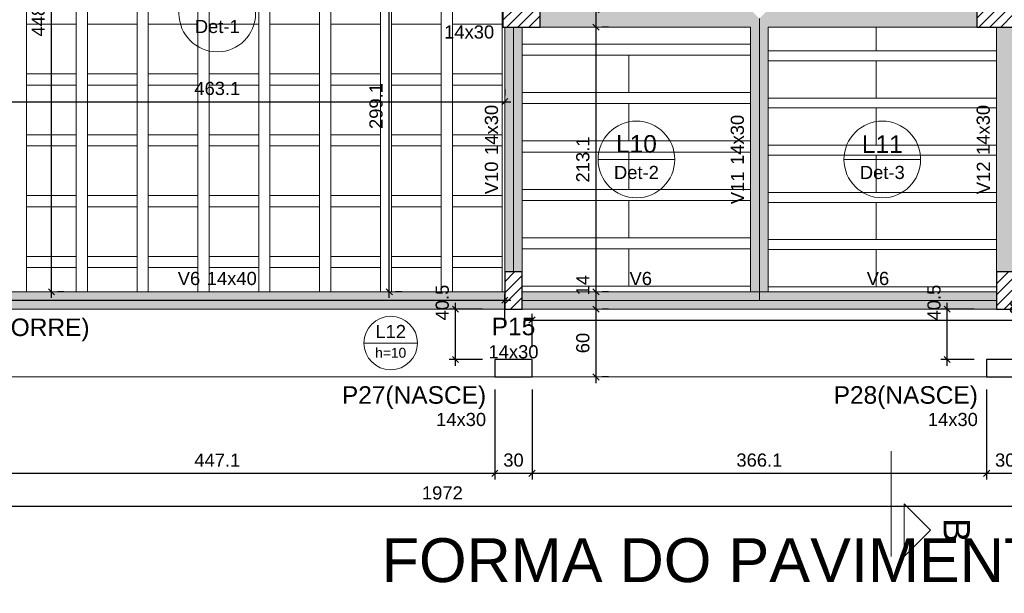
# Model space of a CAD drawing. Header units: millimetres. Extents: x 1852 to 2571, y -668 to -390.
# Tile 44 of 84: x 2290 to 2306, y -630 to -620. Entities that reach past the tile are written whole.
import ezdxf

# ---------------------------------------------------------------- set-up
doc = ezdxf.new("R2010")
doc.units = ezdxf.units.MM
doc.linetypes.add('DASHDOT', pattern=[25.4, 12.7, -6.35, 0, -6.35])
doc.linetypes.add('DOT', pattern=[6.35, 0, -6.35])
for name, color, linetype, lineweight in [('FO-Cortes', 9, 'DASHDOT', 5), ('FO-Cotas', 5, 'Continuous', 5), ('FO-Eixos', 5, 'Continuous', 5), ('FO-Hachura pilar que passa', 19, 'Continuous', 5), ('FO-Hachura viga', 43, 'Continuous', 5), ('FO-Hachuras das lajes', 1, 'Continuous', 20), ('FO-Pilares', 4, 'Continuous', 30), ('FO-Textos das lajes', 3, 'Continuous', 20), ('FO-Textos das vigas', 7, 'Continuous', 5), ('FO-Textos dos pilares', 7, 'Continuous', 5), ('FO-Títulos', 1, 'Continuous', 20), ('FO-Vigas', 1, 'Continuous', 20)]:
    doc.layers.add(name, color=color, linetype=linetype, lineweight=lineweight)
doc.styles.add('ARIAL', font='arial.ttf')
doc.styles.get("Standard").update_dxf_attribs({"font": 'arial.ttf'})
doc.dimstyles.new('UM_50.000000', dxfattribs={"dimtxt": 0.18, "dimasz": 0.1, "dimexe": 0.1, "dimexo": 0.2, "dimgap": 0, "dimtad": 1, "dimtih": 1, "dimtoh": 1, "dimdec": 1, "dimlfac": 50, "dimzin": 0, "dimdsep": 46, "dimtxsty": 'Standard', "dimcen": 0.09, "dimdle": 0.1, "dimadec": 1, "dimazin": 2, "dimtfac": 1, "dimtdec": 4, "dimtofl": 0, "dimtmove": 0, "dimatfit": 3, "dimfxl": 1, "dimtolj": 1, "dimarcsym": 0})
pattern_1 = [(45, (2278.45931, -626.19558), (-0.08838835, 0.08838835), [])]

# ---------------------------------------------------------------- blocks, each defined once
blk = doc.blocks.new('_Oblique')
at = {"color": 0, "linetype": 'ByBlock', "lineweight": -2}
blk.add_line((-0.5, -0.5), (0.5, 0.5), dxfattribs=at)
blk = doc.blocks.new('*D1633')
at = {"layer": 'FO-Cotas', "color": 0, "lineweight": -2, "transparency": 16777216}
for p, q in [((2288.882, -626.256), (2288.882, -627.708)), ((2297.825, -626.256), (2297.825, -627.708)), ((2288.782, -627.608), (2297.925, -627.608))]:
    blk.add_line(p, q, dxfattribs=at)
at = {"layer": 'FO-Cotas', "color": 0, "lineweight": -2, "transparency": 16777216, "xscale": 0.1, "yscale": 0.1, "zscale": 0.1, "rotation": 180}
blk.add_blockref('_Oblique', (2288.882, -627.608), dxfattribs=at)
at = {"layer": 'FO-Cotas', "color": 0, "lineweight": -2, "transparency": 16777216, "xscale": 0.1, "yscale": 0.1, "zscale": 0.1}
blk.add_blockref('_Oblique', (2297.825, -627.608), dxfattribs=at)
at = {"layer": 'FO-Cotas', "color": 7, "transparency": 16777216, "insert": (2293.354, -627.396), "char_height": 0.2118, "attachment_point": 5, "rotation": 0.0057, "style": 'ARIAL'}
blk.add_mtext('\\A1;447.1', dxfattribs=at)
blk = doc.blocks.new('*D1634')
at = {"layer": 'FO-Cotas', "color": 0, "lineweight": -2, "transparency": 16777216}
for p, q in [((2297.825, -626.256), (2297.825, -627.708)), ((2298.425, -626.256), (2298.425, -627.708)), ((2297.725, -627.608), (2298.525, -627.608))]:
    blk.add_line(p, q, dxfattribs=at)
at = {"layer": 'FO-Cotas', "color": 0, "lineweight": -2, "transparency": 16777216, "xscale": 0.1, "yscale": 0.1, "zscale": 0.1, "rotation": 180}
blk.add_blockref('_Oblique', (2297.825, -627.608), dxfattribs=at)
at = {"layer": 'FO-Cotas', "color": 0, "lineweight": -2, "transparency": 16777216, "xscale": 0.1, "yscale": 0.1, "zscale": 0.1}
blk.add_blockref('_Oblique', (2298.425, -627.608), dxfattribs=at)
at = {"layer": 'FO-Cotas', "color": 7, "transparency": 16777216, "insert": (2298.125, -627.396), "char_height": 0.2118, "attachment_point": 5, "rotation": 0.0057, "style": 'ARIAL'}
blk.add_mtext('\\A1;30', dxfattribs=at)
blk = doc.blocks.new('*D1635')
at = {"layer": 'FO-Cotas', "color": 0, "lineweight": -2, "transparency": 16777216}
for p, q in [((2298.425, -626.256), (2298.425, -627.708)), ((2305.747, -626.256), (2305.747, -627.708)), ((2298.325, -627.608), (2305.847, -627.608))]:
    blk.add_line(p, q, dxfattribs=at)
at = {"layer": 'FO-Cotas', "color": 0, "lineweight": -2, "transparency": 16777216, "xscale": 0.1, "yscale": 0.1, "zscale": 0.1, "rotation": 180}
blk.add_blockref('_Oblique', (2298.425, -627.608), dxfattribs=at)
at = {"layer": 'FO-Cotas', "color": 0, "lineweight": -2, "transparency": 16777216, "xscale": 0.1, "yscale": 0.1, "zscale": 0.1}
blk.add_blockref('_Oblique', (2305.747, -627.608), dxfattribs=at)
at = {"layer": 'FO-Cotas', "color": 7, "transparency": 16777216, "insert": (2302.086, -627.396), "char_height": 0.2118, "attachment_point": 5, "rotation": 0.0057, "style": 'ARIAL'}
blk.add_mtext('\\A1;366.1', dxfattribs=at)
blk = doc.blocks.new('*D1636')
at = {"layer": 'FO-Cotas', "color": 0, "lineweight": -2, "transparency": 16777216}
for p, q in [((2305.747, -626.256), (2305.747, -627.708)), ((2306.347, -626.256), (2306.347, -627.708)), ((2305.647, -627.608), (2306.447, -627.608))]:
    blk.add_line(p, q, dxfattribs=at)
at = {"layer": 'FO-Cotas', "color": 0, "lineweight": -2, "transparency": 16777216, "xscale": 0.1, "yscale": 0.1, "zscale": 0.1, "rotation": 180}
blk.add_blockref('_Oblique', (2305.747, -627.608), dxfattribs=at)
at = {"layer": 'FO-Cotas', "color": 0, "lineweight": -2, "transparency": 16777216, "xscale": 0.1, "yscale": 0.1, "zscale": 0.1}
blk.add_blockref('_Oblique', (2306.347, -627.608), dxfattribs=at)
at = {"layer": 'FO-Cotas', "color": 7, "transparency": 16777216, "insert": (2306.047, -627.396), "char_height": 0.2118, "attachment_point": 5, "rotation": 0.0057, "style": 'ARIAL'}
blk.add_mtext('\\A1;30', dxfattribs=at)
blk = doc.blocks.new('*D1641')
at = {"layer": 'FO-Cotas', "color": 0, "lineweight": -2, "transparency": 16777216}
for p, q in [((2277.259, -626.256), (2277.259, -628.237)), ((2316.7, -626.256), (2316.7, -628.237)), ((2277.159, -628.137), (2316.8, -628.137))]:
    blk.add_line(p, q, dxfattribs=at)
at = {"layer": 'FO-Cotas', "color": 0, "lineweight": -2, "transparency": 16777216, "xscale": 0.1, "yscale": 0.1, "zscale": 0.1, "rotation": 180}
blk.add_blockref('_Oblique', (2277.259, -628.137), dxfattribs=at)
at = {"layer": 'FO-Cotas', "color": 0, "lineweight": -2, "transparency": 16777216, "xscale": 0.1, "yscale": 0.1, "zscale": 0.1}
blk.add_blockref('_Oblique', (2316.7, -628.137), dxfattribs=at)
at = {"layer": 'FO-Cotas', "color": 7, "transparency": 16777216, "insert": (2296.979, -627.925), "char_height": 0.2118, "attachment_point": 5, "rotation": 0.0057, "style": 'ARIAL'}
blk.add_mtext('\\A1;1972', dxfattribs=at)
blk = doc.blocks.new('*D1657')
at = {"layer": 'FO-Cotas', "color": 0, "lineweight": -2, "transparency": 16777216}
for p, q in [((2288.722, -621.424), (2288.722, -621.524)), ((2297.985, -621.424), (2297.985, -621.524)), ((2288.622, -621.624), (2298.085, -621.624))]:
    blk.add_line(p, q, dxfattribs=at)
at = {"layer": 'FO-Cotas', "color": 0, "lineweight": -2, "transparency": 16777216, "xscale": 0.1, "yscale": 0.1, "zscale": 0.1, "rotation": 180}
blk.add_blockref('_Oblique', (2288.722, -621.624), dxfattribs=at)
at = {"layer": 'FO-Cotas', "color": 0, "lineweight": -2, "transparency": 16777216, "xscale": 0.1, "yscale": 0.1, "zscale": 0.1}
blk.add_blockref('_Oblique', (2297.985, -621.624), dxfattribs=at)
at = {"layer": 'FO-Cotas', "color": 7, "transparency": 16777216, "insert": (2293.354, -621.412), "char_height": 0.2118, "attachment_point": 5, "rotation": 0.0057, "style": 'ARIAL'}
blk.add_mtext('\\A1;463.1', dxfattribs=at)
blk = doc.blocks.new('*D1688')
at = {"layer": 'FO-Cotas', "color": 0, "lineweight": -2, "transparency": 16777216}
for p, q in [((2290.682, -624.785), (2290.682, -615.623)), ((2290.882, -615.723), (2290.782, -615.723)), ((2290.882, -624.685), (2290.782, -624.685))]:
    blk.add_line(p, q, dxfattribs=at)
at = {"layer": 'FO-Cotas', "color": 0, "lineweight": -2, "transparency": 16777216, "xscale": 0.1, "yscale": 0.1, "zscale": 0.1}
for p, rotation in [((2290.682, -615.723), 90), ((2290.682, -624.685), 270)]:
    blk.add_blockref('_Oblique', p, dxfattribs=dict(at, rotation=rotation))
at = {"layer": 'FO-Cotas', "color": 7, "transparency": 16777216, "insert": (2290.471, -620.204), "char_height": 0.2118, "attachment_point": 5, "rotation": 90, "style": 'ARIAL'}
blk.add_mtext('\\A1;448.1', dxfattribs=at)
blk = doc.blocks.new('*D1689')
at = {"layer": 'FO-Cotas', "color": 0, "lineweight": -2, "transparency": 16777216}
for p, q in [((2296.124, -624.785), (2296.124, -618.604)), ((2296.324, -618.704), (2296.224, -618.704)), ((2296.324, -624.685), (2296.224, -624.685))]:
    blk.add_line(p, q, dxfattribs=at)
at = {"layer": 'FO-Cotas', "color": 0, "lineweight": -2, "transparency": 16777216, "xscale": 0.1, "yscale": 0.1, "zscale": 0.1}
for p, rotation in [((2296.124, -618.704), 90), ((2296.124, -624.685), 270)]:
    blk.add_blockref('_Oblique', p, dxfattribs=dict(at, rotation=rotation))
at = {"layer": 'FO-Cotas', "color": 7, "transparency": 16777216, "insert": (2295.912, -621.694), "char_height": 0.2118, "attachment_point": 5, "rotation": 90, "style": 'ARIAL'}
blk.add_mtext('\\A1;299.1', dxfattribs=at)
blk = doc.blocks.new('*D1692')
at = {"layer": 'FO-Cotas', "color": 0, "lineweight": -2, "transparency": 16777216}
for p, q in [((2299.455, -626.156), (2299.455, -624.865)), ((2299.655, -624.965), (2299.555, -624.965)), ((2299.655, -626.056), (2299.555, -626.056))]:
    blk.add_line(p, q, dxfattribs=at)
at = {"layer": 'FO-Cotas', "color": 0, "lineweight": -2, "transparency": 16777216, "xscale": 0.1, "yscale": 0.1, "zscale": 0.1}
for p, rotation in [((2299.455, -624.965), 90), ((2299.455, -626.056), 270)]:
    blk.add_blockref('_Oblique', p, dxfattribs=dict(at, rotation=rotation))
at = {"layer": 'FO-Cotas', "color": 7, "transparency": 16777216, "insert": (2299.243, -625.51), "char_height": 0.2118, "attachment_point": 5, "rotation": 90, "style": 'ARIAL'}
blk.add_mtext('\\A1;60', dxfattribs=at)
blk = doc.blocks.new('*D1693')
at = {"layer": 'FO-Cotas', "color": 0, "lineweight": -2, "transparency": 16777216}
for p, q in [((2299.455, -625.065), (2299.455, -624.585)), ((2299.655, -624.685), (2299.555, -624.685)), ((2299.655, -624.965), (2299.555, -624.965))]:
    blk.add_line(p, q, dxfattribs=at)
at = {"layer": 'FO-Cotas', "color": 0, "lineweight": -2, "transparency": 16777216, "xscale": 0.1, "yscale": 0.1, "zscale": 0.1}
for p, rotation in [((2299.455, -624.685), 90), ((2299.455, -624.965), 270)]:
    blk.add_blockref('_Oblique', p, dxfattribs=dict(at, rotation=rotation))
at = {"layer": 'FO-Cotas', "color": 7, "transparency": 16777216, "insert": (2299.243, -624.579), "char_height": 0.2118, "attachment_point": 5, "rotation": 90, "style": 'ARIAL'}
blk.add_mtext('\\A1;14', dxfattribs=at)
blk = doc.blocks.new('*D1694')
at = {"layer": 'FO-Cotas', "color": 0, "lineweight": -2, "transparency": 16777216}
for p, q in [((2299.455, -624.785), (2299.455, -620.324)), ((2299.655, -620.424), (2299.555, -620.424)), ((2299.655, -624.685), (2299.555, -624.685))]:
    blk.add_line(p, q, dxfattribs=at)
at = {"layer": 'FO-Cotas', "color": 0, "lineweight": -2, "transparency": 16777216, "xscale": 0.1, "yscale": 0.1, "zscale": 0.1}
for p, rotation in [((2299.455, -620.424), 90), ((2299.455, -624.685), 270)]:
    blk.add_blockref('_Oblique', p, dxfattribs=dict(at, rotation=rotation))
at = {"layer": 'FO-Cotas', "color": 7, "transparency": 16777216, "insert": (2299.243, -622.555), "char_height": 0.2118, "attachment_point": 5, "rotation": 90, "style": 'ARIAL'}
blk.add_mtext('\\A1;213.1', dxfattribs=at)
blk = doc.blocks.new('*D1695')
at = {"layer": 'FO-Cotas', "color": 0, "lineweight": -2, "transparency": 16777216}
for p, q in [((2299.455, -620.524), (2299.455, -620.044)), ((2299.655, -620.144), (2299.555, -620.144)), ((2299.655, -620.424), (2299.555, -620.424))]:
    blk.add_line(p, q, dxfattribs=at)
at = {"layer": 'FO-Cotas', "color": 0, "lineweight": -2, "transparency": 16777216, "xscale": 0.1, "yscale": 0.1, "zscale": 0.1}
for p, rotation in [((2299.455, -620.144), 90), ((2299.455, -620.424), 270)]:
    blk.add_blockref('_Oblique', p, dxfattribs=dict(at, rotation=rotation))
at = {"layer": 'FO-Cotas', "color": 7, "transparency": 16777216, "insert": (2299.243, -620.038), "char_height": 0.2118, "attachment_point": 5, "rotation": 90, "style": 'ARIAL'}
blk.add_mtext('\\A1;14', dxfattribs=at)
blk = doc.blocks.new('*D1605')
at = {"layer": 'FO-Cotas', "color": 0, "lineweight": -2, "transparency": 16777216}
for p, q in [((2277.539, -625.256), (2277.539, -624.72)), ((2297.985, -625.256), (2297.985, -624.72)), ((2277.439, -624.82), (2298.085, -624.82))]:
    blk.add_line(p, q, dxfattribs=at)
at = {"layer": 'FO-Cotas', "color": 0, "lineweight": -2, "transparency": 16777216, "xscale": 0.1, "yscale": 0.1, "zscale": 0.1, "rotation": 180}
blk.add_blockref('_Oblique', (2277.539, -624.82), dxfattribs=at)
at = {"layer": 'FO-Cotas', "color": 0, "lineweight": -2, "transparency": 16777216, "xscale": 0.1, "yscale": 0.1, "zscale": 0.1}
blk.add_blockref('_Oblique', (2297.985, -624.82), dxfattribs=at)
at = {"layer": 'FO-Cotas', "color": 7, "transparency": 16777216, "insert": (2287.762, -624.608), "char_height": 0.2118, "attachment_point": 5, "rotation": 0.0057, "style": 'ARIAL'}
blk.add_mtext('\\A1;1022.3', dxfattribs=at)
blk = doc.blocks.new('*D1606')
at = {"layer": 'FO-Cotas', "color": 0, "lineweight": -2, "transparency": 16777216}
for p, q in [((2298.425, -625.576), (2298.425, -625.04)), ((2314.529, -625.576), (2314.529, -625.04)), ((2298.325, -625.14), (2314.629, -625.14))]:
    blk.add_line(p, q, dxfattribs=at)
at = {"layer": 'FO-Cotas', "color": 0, "lineweight": -2, "transparency": 16777216, "xscale": 0.1, "yscale": 0.1, "zscale": 0.1, "rotation": 180}
blk.add_blockref('_Oblique', (2298.425, -625.14), dxfattribs=at)
at = {"layer": 'FO-Cotas', "color": 0, "lineweight": -2, "transparency": 16777216, "xscale": 0.1, "yscale": 0.1, "zscale": 0.1}
blk.add_blockref('_Oblique', (2314.529, -625.14), dxfattribs=at)
at = {"layer": 'FO-Cotas', "color": 7, "transparency": 16777216, "insert": (2306.477, -624.928), "char_height": 0.2118, "attachment_point": 5, "rotation": 0.0057, "style": 'ARIAL'}
blk.add_mtext('\\A1;805.2', dxfattribs=at)
blk = doc.blocks.new('*D1616')
at = {"layer": 'FO-Cotas', "color": 0, "lineweight": -2, "transparency": 16777216}
for p, q in [((2297.19, -625.876), (2297.19, -624.865)), ((2297.625, -624.965), (2297.09, -624.965)), ((2297.625, -625.776), (2297.09, -625.776))]:
    blk.add_line(p, q, dxfattribs=at)
at = {"layer": 'FO-Cotas', "color": 0, "lineweight": -2, "transparency": 16777216, "xscale": 0.1, "yscale": 0.1, "zscale": 0.1}
for p, rotation in [((2297.19, -624.965), 90), ((2297.19, -625.776), 270)]:
    blk.add_blockref('_Oblique', p, dxfattribs=dict(at, rotation=rotation))
at = {"layer": 'FO-Cotas', "color": 7, "transparency": 16777216, "insert": (2296.978, -624.859), "char_height": 0.2118, "attachment_point": 5, "rotation": 90, "style": 'ARIAL'}
blk.add_mtext('\\A1;40.5', dxfattribs=at)
blk = doc.blocks.new('*D1617')
at = {"layer": 'FO-Cotas', "color": 0, "lineweight": -2, "transparency": 16777216}
for p, q in [((2305.112, -625.876), (2305.112, -624.865)), ((2305.547, -624.965), (2305.012, -624.965)), ((2305.547, -625.776), (2305.012, -625.776))]:
    blk.add_line(p, q, dxfattribs=at)
at = {"layer": 'FO-Cotas', "color": 0, "lineweight": -2, "transparency": 16777216, "xscale": 0.1, "yscale": 0.1, "zscale": 0.1}
for p, rotation in [((2305.112, -624.965), 90), ((2305.112, -625.776), 270)]:
    blk.add_blockref('_Oblique', p, dxfattribs=dict(at, rotation=rotation))
at = {"layer": 'FO-Cotas', "color": 7, "transparency": 16777216, "insert": (2304.9, -624.859), "char_height": 0.2118, "attachment_point": 5, "rotation": 90, "style": 'ARIAL'}
blk.add_mtext('\\A1;40.5', dxfattribs=at)

msp = doc.modelspace()

# ---------------------------------------------------------------- hatches: boundary and pattern name
at = {"layer": 'FO-Hachura pilar que passa', "linetype": 'Continuous'}
h = msp.add_hatch(dxfattribs=at)
h.set_pattern_fill('ANSI31', color=256, style=0)
h.set_pattern_definition(pattern_1)
h.paths.add_polyline_path([(2297.9549, -620.144), (2297.9549, -620.284), (2297.9549, -620.424), (2298.2549, -620.424), (2298.5549, -620.424), (2298.5549, -620.284), (2298.5549, -620.144), (2298.2549, -620.144)])
h = msp.add_hatch(dxfattribs=at)
h.set_pattern_fill('ANSI31', color=256, style=0)
h.set_pattern_definition(pattern_1)
h.paths.add_polyline_path([(2305.5869, -620.144), (2305.5869, -620.284), (2305.5869, -620.424), (2305.8869, -620.424), (2306.1869, -620.424), (2306.1869, -620.284), (2306.1869, -620.144), (2305.8869, -620.144)])
h = msp.add_hatch(dxfattribs=at)
h.set_pattern_fill('ANSI31', color=256, style=0)
h.set_pattern_definition(pattern_1)
h.paths.add_polyline_path([(2297.9849, -624.9652), (2298.1249, -624.9652), (2298.2649, -624.9652), (2298.2649, -624.6652), (2298.2649, -624.3652), (2298.1249, -624.3652), (2297.9849, -624.3652), (2297.9849, -624.6652)])
h = msp.add_hatch(dxfattribs=at)
h.set_pattern_fill('ANSI31', color=256, style=0)
h.set_pattern_definition(pattern_1)
h.paths.add_polyline_path([(2306.1869, -624.3652), (2306.0469, -624.3652), (2305.9069, -624.3652), (2305.9069, -624.6652), (2305.9069, -624.9652), (2306.0469, -624.9652), (2306.1869, -624.9652), (2306.1869, -624.6652)])
at = {"layer": 'FO-Hachura viga', "linetype": 'Continuous'}
for points in [[(2302.0857, -620.284), (2302.0857, -620.284), (2301.9457, -620.144), (2298.5547, -620.144), (2298.5547, -620.424), (2301.9457, -620.424), (2302.0857, -620.284)], [(2305.5867, -620.144), (2305.5867, -620.144), (2302.2257, -620.144), (2302.0857, -620.284), (2302.2257, -620.424), (2305.5867, -620.424), (2305.5867, -620.144)], [(2302.2257, -624.6852), (2302.2257, -624.6852), (2302.2257, -620.424), (2302.0857, -620.284), (2301.9457, -620.424), (2301.9457, -624.6852), (2302.0857, -624.8252), (2302.2257, -624.6852)], [(2298.2649, -620.424), (2298.2649, -620.424), (2297.9847, -620.424), (2297.9847, -624.3652), (2298.2649, -624.3652), (2298.2649, -620.424)], [(2306.1867, -620.424), (2306.1867, -620.424), (2305.9069, -620.424), (2305.9069, -624.3652), (2306.1867, -624.3652), (2306.1867, -620.424)], [(2297.9847, -624.6852), (2297.9847, -624.6852), (2288.7227, -624.6852), (2288.7227, -624.9652), (2297.9847, -624.9652), (2297.9847, -624.6852)], [(2302.0857, -624.6852), (2302.0857, -624.6852), (2298.2647, -624.6852), (2298.2647, -624.9652), (2302.0857, -624.9652), (2302.0857, -624.6852)], [(2305.9069, -624.6852), (2305.9069, -624.6852), (2302.0857, -624.6852), (2302.0857, -624.9652), (2305.9069, -624.9652), (2305.9069, -624.6852)]]:
    msp.add_hatch(color=256, dxfattribs=at).paths.add_polyline_path(points)

# ---------------------------------------------------------------- linework, layer by layer
at = {"layer": 'FO-Cortes', "ltscale": 0.2}
msp.add_line((2304.207, -627.2529), (2304.207, -628.9473), dxfattribs=at)
at = {"layer": 'FO-Cortes', "linetype": 'Continuous'}
msp.add_lwpolyline([(2304.4188, -628.9473), (2304.4188, -628.1001), (2304.8424, -628.5237), (2304.4188, -628.9473)], close=True, dxfattribs=at)
at = {"layer": 'FO-Eixos'}
for p, q in [((2302.0859, -624.8252), (2302.0859, -620.284)), ((2298.1249, -624.3652), (2298.1249, -620.424)), ((2288.7227, -624.8252), (2297.9849, -624.8252)), ((2298.2649, -624.8252), (2302.0859, -624.8252)), ((2302.0859, -624.8252), (2305.9069, -624.8252))]:
    msp.add_line(p, q, dxfattribs=at)
for points in [[(2302.2263, -620.8056), (2303.9663, -620.8056), (2303.9663, -620.4236)], [(2303.9663, -620.4236), (2303.9663, -620.8056), (2305.9073, -620.8056)], [(2298.2653, -621.4756), (2299.9853, -621.4756), (2299.9853, -620.8756), (2298.2653, -620.8756)], [(2301.9463, -620.8756), (2299.9853, -620.8756), (2299.9853, -621.4756), (2301.9463, -621.4756)], [(2302.2263, -621.5656), (2303.9663, -621.5656), (2303.9663, -620.9656), (2302.2263, -620.9656)], [(2305.9073, -620.9656), (2303.9663, -620.9656), (2303.9663, -621.5656), (2305.9073, -621.5656)], [(2298.2653, -622.2556), (2299.9853, -622.2556), (2299.9853, -621.6556), (2298.2653, -621.6556)], [(2301.9463, -621.6556), (2299.9853, -621.6556), (2299.9853, -622.2556), (2301.9463, -622.2556)], [(2302.2263, -622.3256), (2303.9663, -622.3256), (2303.9663, -621.7256), (2302.2263, -621.7256)], [(2305.9073, -621.7256), (2303.9663, -621.7256), (2303.9663, -622.3256), (2305.9073, -622.3256)], [(2298.2653, -623.0356), (2299.9853, -623.0356), (2299.9853, -622.4356), (2298.2653, -622.4356)], [(2301.9463, -622.4356), (2299.9853, -622.4356), (2299.9853, -623.0356), (2301.9463, -623.0356)], [(2302.2263, -623.0856), (2303.9663, -623.0856), (2303.9663, -622.4856), (2302.2263, -622.4856)], [(2305.9073, -622.4856), (2303.9663, -622.4856), (2303.9663, -623.0856), (2305.9073, -623.0856)], [(2298.2653, -623.8156), (2299.9853, -623.8156), (2299.9853, -623.2156), (2298.2653, -623.2156)], [(2301.9463, -623.2156), (2299.9853, -623.2156), (2299.9853, -623.8156), (2301.9463, -623.8156)], [(2302.2263, -623.8456), (2303.9663, -623.8456), (2303.9663, -623.2456), (2302.2263, -623.2456)], [(2305.9073, -623.2456), (2303.9663, -623.2456), (2303.9663, -623.8456), (2305.9073, -623.8456)], [(2298.2653, -624.5956), (2299.9853, -624.5956), (2299.9853, -623.9956), (2298.2653, -623.9956)], [(2301.9463, -623.9956), (2299.9853, -623.9956), (2299.9853, -624.5956), (2301.9463, -624.5956)], [(2302.2263, -624.6056), (2303.9663, -624.6056), (2303.9663, -624.0056), (2302.2263, -624.0056)], [(2305.9073, -624.0056), (2303.9663, -624.0056), (2303.9663, -624.6056), (2305.9073, -624.6056)]]:
    msp.add_lwpolyline(points, dxfattribs=at)
at = {"layer": 'FO-Hachuras das lajes'}
for p, q in [((2290.2823, -620.4236), (2290.2823, -620.1436)), ((2291.0823, -620.4236), (2291.0823, -620.1436)), ((2291.2623, -620.4236), (2291.2623, -620.1436)), ((2292.0623, -620.4236), (2292.0623, -620.1436)), ((2292.2423, -620.4236), (2292.2423, -620.1436)), ((2293.0423, -620.4236), (2293.0423, -620.1436)), ((2293.2223, -620.4236), (2293.2223, -620.1436)), ((2294.0223, -620.4236), (2294.0223, -620.1436)), ((2294.2023, -620.4236), (2294.2023, -620.1436)), ((2295.0023, -620.4236), (2295.0023, -620.1436)), ((2295.1823, -620.4236), (2295.1823, -620.1436)), ((2295.9823, -620.4236), (2295.9823, -620.1436)), ((2296.1623, -620.4236), (2296.1623, -620.1436)), ((2296.9623, -620.4236), (2296.9623, -620.1436)), ((2297.1423, -620.4236), (2297.1423, -620.1436)), ((2297.9423, -620.4236), (2297.9423, -620.1436)), ((2291.0823, -620.3756), (2290.2823, -620.3756)), ((2290.2823, -620.3756), (2290.2823, -621.1756)), ((2290.2823, -624.6856), (2290.2823, -620.4236)), ((2291.0823, -621.1756), (2291.0823, -620.3756)), ((2291.0823, -624.6856), (2291.0823, -620.4236)), ((2292.0623, -620.3756), (2291.2623, -620.3756)), ((2291.2623, -620.3756), (2291.2623, -621.1756)), ((2291.2623, -624.6856), (2291.2623, -620.4236)), ((2292.0623, -621.1756), (2292.0623, -620.3756)), ((2292.0623, -624.6856), (2292.0623, -620.4236)), ((2293.0423, -620.3756), (2292.2423, -620.3756)), ((2292.2423, -620.3756), (2292.2423, -621.1756)), ((2292.2423, -624.6856), (2292.2423, -620.4236)), ((2293.0423, -621.1756), (2293.0423, -620.3756)), ((2293.0423, -624.6856), (2293.0423, -620.4236)), ((2294.0223, -620.3756), (2293.2223, -620.3756)), ((2293.2223, -620.3756), (2293.2223, -621.1756)), ((2293.2223, -624.6856), (2293.2223, -620.4236)), ((2294.0223, -621.1756), (2294.0223, -620.3756)), ((2294.0223, -624.6856), (2294.0223, -620.4236)), ((2295.0023, -620.3756), (2294.2023, -620.3756)), ((2294.2023, -620.3756), (2294.2023, -621.1756)), ((2294.2023, -624.6856), (2294.2023, -620.4236)), ((2295.0023, -621.1756), (2295.0023, -620.3756)), ((2295.0023, -624.6856), (2295.0023, -620.4236)), ((2295.9823, -620.3756), (2295.1823, -620.3756)), ((2295.1823, -620.3756), (2295.1823, -621.1756)), ((2295.1823, -624.6856), (2295.1823, -620.4236)), ((2295.9823, -621.1756), (2295.9823, -620.3756)), ((2295.9823, -624.6856), (2295.9823, -620.4236)), ((2296.9623, -620.3756), (2296.1623, -620.3756)), ((2296.1623, -620.3756), (2296.1623, -621.1756)), ((2296.1623, -624.6856), (2296.1623, -620.4236)), ((2296.9623, -621.1756), (2296.9623, -620.3756)), ((2296.9623, -624.6856), (2296.9623, -620.4236)), ((2297.9423, -620.3756), (2297.1423, -620.3756)), ((2297.1423, -620.3756), (2297.1423, -621.1756)), ((2297.1423, -624.6856), (2297.1423, -620.4236)), ((2297.9423, -621.1756), (2297.9423, -620.3756)), ((2297.9423, -624.6856), (2297.9423, -620.4236)), ((2298.2653, -620.6956), (2301.9463, -620.6956)), ((2302.2263, -620.8056), (2305.9073, -620.8056)), ((2298.2653, -620.8756), (2301.9463, -620.8756)), ((2302.2263, -620.9656), (2305.9073, -620.9656)), ((2290.2823, -621.1756), (2291.0823, -621.1756)), ((2291.2623, -621.1756), (2292.0623, -621.1756)), ((2292.2423, -621.1756), (2293.0423, -621.1756)), ((2293.2223, -621.1756), (2294.0223, -621.1756)), ((2294.2023, -621.1756), (2295.0023, -621.1756)), ((2295.1823, -621.1756), (2295.9823, -621.1756)), ((2296.1623, -621.1756), (2296.9623, -621.1756)), ((2297.1423, -621.1756), (2297.9423, -621.1756)), ((2291.0823, -621.3556), (2290.2823, -621.3556)), ((2290.2823, -621.3556), (2290.2823, -622.1556)), ((2291.0823, -622.1556), (2291.0823, -621.3556)), ((2292.0623, -621.3556), (2291.2623, -621.3556)), ((2291.2623, -621.3556), (2291.2623, -622.1556)), ((2292.0623, -622.1556), (2292.0623, -621.3556)), ((2293.0423, -621.3556), (2292.2423, -621.3556)), ((2292.2423, -621.3556), (2292.2423, -622.1556)), ((2293.0423, -622.1556), (2293.0423, -621.3556)), ((2294.0223, -621.3556), (2293.2223, -621.3556)), ((2293.2223, -621.3556), (2293.2223, -622.1556)), ((2294.0223, -622.1556), (2294.0223, -621.3556)), ((2295.0023, -621.3556), (2294.2023, -621.3556)), ((2294.2023, -621.3556), (2294.2023, -622.1556)), ((2295.0023, -622.1556), (2295.0023, -621.3556)), ((2295.9823, -621.3556), (2295.1823, -621.3556)), ((2295.1823, -621.3556), (2295.1823, -622.1556)), ((2295.9823, -622.1556), (2295.9823, -621.3556)), ((2296.9623, -621.3556), (2296.1623, -621.3556)), ((2296.1623, -621.3556), (2296.1623, -622.1556)), ((2296.9623, -622.1556), (2296.9623, -621.3556)), ((2297.9423, -621.3556), (2297.1423, -621.3556)), ((2297.1423, -621.3556), (2297.1423, -622.1556)), ((2297.9423, -622.1556), (2297.9423, -621.3556)), ((2298.2653, -621.4756), (2301.9463, -621.4756)), ((2302.2263, -621.5656), (2305.9073, -621.5656)), ((2298.2653, -621.6556), (2301.9463, -621.6556)), ((2302.2263, -621.7256), (2305.9073, -621.7256)), ((2290.2823, -622.1556), (2291.0823, -622.1556)), ((2291.2623, -622.1556), (2292.0623, -622.1556)), ((2292.2423, -622.1556), (2293.0423, -622.1556)), ((2293.2223, -622.1556), (2294.0223, -622.1556)), ((2294.2023, -622.1556), (2295.0023, -622.1556)), ((2295.1823, -622.1556), (2295.9823, -622.1556)), ((2296.1623, -622.1556), (2296.9623, -622.1556)), ((2297.1423, -622.1556), (2297.9423, -622.1556)), ((2291.0823, -622.3356), (2290.2823, -622.3356)), ((2290.2823, -622.3356), (2290.2823, -623.1356)), ((2291.0823, -623.1356), (2291.0823, -622.3356)), ((2292.0623, -622.3356), (2291.2623, -622.3356)), ((2291.2623, -622.3356), (2291.2623, -623.1356)), ((2292.0623, -623.1356), (2292.0623, -622.3356)), ((2293.0423, -622.3356), (2292.2423, -622.3356)), ((2292.2423, -622.3356), (2292.2423, -623.1356)), ((2293.0423, -623.1356), (2293.0423, -622.3356)), ((2294.0223, -622.3356), (2293.2223, -622.3356)), ((2293.2223, -622.3356), (2293.2223, -623.1356)), ((2294.0223, -623.1356), (2294.0223, -622.3356)), ((2295.0023, -622.3356), (2294.2023, -622.3356)), ((2294.2023, -622.3356), (2294.2023, -623.1356)), ((2295.0023, -623.1356), (2295.0023, -622.3356)), ((2295.9823, -622.3356), (2295.1823, -622.3356)), ((2295.1823, -622.3356), (2295.1823, -623.1356)), ((2295.9823, -623.1356), (2295.9823, -622.3356)), ((2296.9623, -622.3356), (2296.1623, -622.3356)), ((2296.1623, -622.3356), (2296.1623, -623.1356)), ((2296.9623, -623.1356), (2296.9623, -622.3356)), ((2297.9423, -622.3356), (2297.1423, -622.3356)), ((2297.1423, -622.3356), (2297.1423, -623.1356)), ((2297.9423, -623.1356), (2297.9423, -622.3356)), ((2298.2653, -622.2556), (2301.9463, -622.2556)), ((2302.2263, -622.3256), (2305.9073, -622.3256)), ((2298.2653, -622.4356), (2301.9463, -622.4356)), ((2302.2263, -622.4856), (2305.9073, -622.4856)), ((2298.2653, -623.0356), (2301.9463, -623.0356)), ((2290.2823, -623.1356), (2291.0823, -623.1356)), ((2291.2623, -623.1356), (2292.0623, -623.1356)), ((2292.2423, -623.1356), (2293.0423, -623.1356)), ((2293.2223, -623.1356), (2294.0223, -623.1356)), ((2294.2023, -623.1356), (2295.0023, -623.1356)), ((2295.1823, -623.1356), (2295.9823, -623.1356)), ((2296.1623, -623.1356), (2296.9623, -623.1356)), ((2297.1423, -623.1356), (2297.9423, -623.1356)), ((2302.2263, -623.0856), (2305.9073, -623.0856)), ((2291.0823, -623.3156), (2290.2823, -623.3156)), ((2290.2823, -623.3156), (2290.2823, -624.1156)), ((2291.0823, -624.1156), (2291.0823, -623.3156)), ((2292.0623, -623.3156), (2291.2623, -623.3156)), ((2291.2623, -623.3156), (2291.2623, -624.1156)), ((2292.0623, -624.1156), (2292.0623, -623.3156)), ((2293.0423, -623.3156), (2292.2423, -623.3156)), ((2292.2423, -623.3156), (2292.2423, -624.1156)), ((2293.0423, -624.1156), (2293.0423, -623.3156)), ((2294.0223, -623.3156), (2293.2223, -623.3156)), ((2293.2223, -623.3156), (2293.2223, -624.1156)), ((2294.0223, -624.1156), (2294.0223, -623.3156)), ((2295.0023, -623.3156), (2294.2023, -623.3156)), ((2294.2023, -623.3156), (2294.2023, -624.1156)), ((2295.0023, -624.1156), (2295.0023, -623.3156)), ((2295.9823, -623.3156), (2295.1823, -623.3156)), ((2295.1823, -623.3156), (2295.1823, -624.1156)), ((2295.9823, -624.1156), (2295.9823, -623.3156)), ((2296.9623, -623.3156), (2296.1623, -623.3156)), ((2296.1623, -623.3156), (2296.1623, -624.1156)), ((2296.9623, -624.1156), (2296.9623, -623.3156)), ((2297.9423, -623.3156), (2297.1423, -623.3156)), ((2297.1423, -623.3156), (2297.1423, -624.1156)), ((2297.9423, -624.1156), (2297.9423, -623.3156)), ((2298.2653, -623.2156), (2301.9463, -623.2156)), ((2302.2263, -623.2456), (2305.9073, -623.2456)), ((2298.2653, -623.8156), (2301.9463, -623.8156)), ((2302.2263, -623.8456), (2305.9073, -623.8456)), ((2290.2823, -624.1156), (2291.0823, -624.1156)), ((2291.2623, -624.1156), (2292.0623, -624.1156)), ((2292.2423, -624.1156), (2293.0423, -624.1156)), ((2293.2223, -624.1156), (2294.0223, -624.1156)), ((2294.2023, -624.1156), (2295.0023, -624.1156)), ((2295.1823, -624.1156), (2295.9823, -624.1156)), ((2296.1623, -624.1156), (2296.9623, -624.1156)), ((2297.1423, -624.1156), (2297.9423, -624.1156)), ((2298.2653, -623.9956), (2301.9463, -623.9956)), ((2302.2263, -624.0056), (2305.9073, -624.0056)), ((2291.0823, -624.2956), (2290.2823, -624.2956)), ((2290.2823, -624.2956), (2290.2823, -624.6856)), ((2291.0823, -624.6856), (2291.0823, -624.2956)), ((2292.0623, -624.2956), (2291.2623, -624.2956)), ((2291.2623, -624.2956), (2291.2623, -624.6856)), ((2292.0623, -624.6856), (2292.0623, -624.2956)), ((2293.0423, -624.2956), (2292.2423, -624.2956)), ((2292.2423, -624.2956), (2292.2423, -624.6856)), ((2293.0423, -624.6856), (2293.0423, -624.2956)), ((2294.0223, -624.2956), (2293.2223, -624.2956)), ((2293.2223, -624.2956), (2293.2223, -624.6856)), ((2294.0223, -624.6856), (2294.0223, -624.2956)), ((2295.0023, -624.2956), (2294.2023, -624.2956)), ((2294.2023, -624.2956), (2294.2023, -624.6856)), ((2295.0023, -624.6856), (2295.0023, -624.2956)), ((2295.9823, -624.2956), (2295.1823, -624.2956)), ((2295.1823, -624.2956), (2295.1823, -624.6856)), ((2295.9823, -624.6856), (2295.9823, -624.2956)), ((2296.9623, -624.2956), (2296.1623, -624.2956)), ((2296.1623, -624.2956), (2296.1623, -624.6856)), ((2296.9623, -624.6856), (2296.9623, -624.2956)), ((2297.9423, -624.2956), (2297.1423, -624.2956)), ((2297.1423, -624.2956), (2297.1423, -624.6856)), ((2297.9423, -624.6856), (2297.9423, -624.2956)), ((2298.2653, -624.5956), (2301.9463, -624.5956)), ((2302.2263, -624.6056), (2305.9073, -624.6056))]:
    msp.add_line(p, q, dxfattribs=at)
at = {"layer": 'FO-Pilares'}
for points in [[(2297.9549, -620.144), (2297.9549, -620.284), (2297.9549, -620.424), (2298.2549, -620.424), (2298.5549, -620.424), (2298.5549, -620.284), (2298.5549, -620.144), (2298.2549, -620.144), (2297.9549, -620.144)], [(2305.5869, -620.144), (2305.5869, -620.284), (2305.5869, -620.424), (2305.8869, -620.424), (2306.1869, -620.424), (2306.1869, -620.284), (2306.1869, -620.144), (2305.8869, -620.144), (2305.5869, -620.144)], [(2297.9849, -624.9652), (2298.1249, -624.9652), (2298.2649, -624.9652), (2298.2649, -624.6652), (2298.2649, -624.3652), (2298.1249, -624.3652), (2297.9849, -624.3652), (2297.9849, -624.6652), (2297.9849, -624.9652)], [(2306.1869, -624.3652), (2306.0469, -624.3652), (2305.9069, -624.3652), (2305.9069, -624.6652), (2305.9069, -624.9652), (2306.0469, -624.9652), (2306.1869, -624.9652), (2306.1869, -624.6652), (2306.1869, -624.3652)], [(2297.8249, -625.7756), (2297.8249, -625.9156), (2297.8249, -626.0556), (2298.1249, -626.0556), (2298.4249, -626.0556), (2298.4249, -625.9156), (2298.4249, -625.7756), (2298.1249, -625.7756), (2297.8249, -625.7756)], [(2305.7469, -625.7756), (2305.7469, -625.9156), (2305.7469, -626.0556), (2306.0469, -626.0556), (2306.3469, -626.0556), (2306.3469, -625.9156), (2306.3469, -625.7756), (2306.0469, -625.7756), (2305.7469, -625.7756)]]:
    msp.add_lwpolyline(points, close=True, dxfattribs=at)
at = {"layer": 'FO-Textos das lajes'}
for p, q in [((2299.4879, -622.5546), (2300.7229, -622.5546)), ((2303.4489, -622.5546), (2304.6839, -622.5546)), ((2295.7161, -625.5104), (2296.5781, -625.5104))]:
    msp.add_line(p, q, dxfattribs=at)
for centre, radius in [((2293.3536, -620.2041), 0.6175), ((2300.1054, -622.5546), 0.6175), ((2304.0664, -622.5546), 0.6175), ((2296.1471, -625.5104), 0.431)]:
    msp.add_circle(centre, radius, dxfattribs=at)
at = {"layer": 'FO-Vigas'}
for p, q in [((2297.9849, -624.3652), (2297.9849, -620.424)), ((2298.2649, -624.3652), (2298.2649, -620.424)), ((2298.5549, -620.424), (2301.9459, -620.424)), ((2301.9459, -624.6852), (2301.9459, -620.424)), ((2302.2259, -624.6852), (2302.2259, -620.424)), ((2302.2259, -620.424), (2305.5869, -620.424)), ((2305.9069, -624.3652), (2305.9069, -620.424)), ((2288.7227, -624.6852), (2297.9849, -624.6852)), ((2298.2649, -624.6852), (2302.0859, -624.6852)), ((2302.0859, -624.6852), (2305.9069, -624.6852)), ((2288.7227, -624.9652), (2297.9849, -624.9652)), ((2298.2649, -624.9652), (2302.0859, -624.9652)), ((2302.0859, -624.9652), (2305.9069, -624.9652)), ((2288.8823, -626.0556), (2297.8249, -626.0556)), ((2298.4249, -626.0556), (2305.7469, -626.0556))]:
    msp.add_line(p, q, dxfattribs=at)

# ---------------------------------------------------------------- texts
at = {"layer": 'FO-Cortes', "linetype": 'DOT', "ltscale": 0.2, "insert": (2305.0542, -628.5237), "char_height": 0.4236, "width": 0.791207, "attachment_point": 8, "rotation": 270, "line_spacing_factor": 0.798, "style": 'ARIAL'}
msp.add_mtext('B', dxfattribs=at)
at = {"layer": 'FO-Textos das lajes', "attachment_point": 8, "line_spacing_factor": 0.798, "style": 'ARIAL'}
for s, insert, char_height, width in [('Det-1', (2293.3536, -620.5218), 0.2118, 1.446695), ('L10', (2300.1054, -622.4487), 0.2824, 1.32704), ('L11', (2304.0664, -622.4487), 0.2824, 1.32704), ('Det-2', (2300.1054, -622.8723), 0.2118, 1.446695), ('Det-3', (2304.0664, -622.8723), 0.2118, 1.446695), ('L12', (2296.1471, -625.431), 0.2118, 0.987565), ('h=10', (2296.1471, -625.7487), 0.15885, 1.000559)]:
    msp.add_mtext(s, dxfattribs=dict(at, insert=insert, char_height=char_height, width=width))
at = {"layer": 'FO-Textos das vigas', "linetype": 'Continuous', "char_height": 0.2118, "rotation": 90, "line_spacing_factor": 0.798, "style": 'ARIAL'}
for s, insert, width, attachment_point in [('14x30', (2297.879, -622.4818), 1.608402, 7), ('14x30', (2305.801, -622.4818), 1.608402, 7), ('14x30', (2301.84, -622.6418), 1.608402, 7), ('V10', (2297.879, -622.5877), 1.05398, 9), ('V12', (2305.801, -622.5877), 1.05398, 9), ('V11', (2301.84, -622.7477), 1.05398, 9)]:
    msp.add_mtext(s, dxfattribs=dict(at, insert=insert, width=width, attachment_point=attachment_point))
at = {"layer": 'FO-Textos das vigas', "linetype": 'Continuous', "char_height": 0.2118, "line_spacing_factor": 0.798, "style": 'ARIAL'}
for s, insert, width, attachment_point in [('V6', (2293.0782, -624.5793), 0.724791, 9), ('14x40', (2293.1841, -624.5793), 1.608402, 7), ('V6', (2300.1754, -624.5793), 0.724791, 8), ('V6', (2303.9964, -624.5793), 0.724791, 8)]:
    msp.add_mtext(s, dxfattribs=dict(at, insert=insert, width=width, attachment_point=attachment_point))
at = {"layer": 'FO-Textos dos pilares', "linetype": 'Continuous', "line_spacing_factor": 0.798, "style": 'ARIAL'}
for s, insert, char_height, width, attachment_point in [('14x30', (2297.8141, -620.6101), 0.2118, 1.608402, 9), ('P14(MORRE)', (2288.8633, -625.4826), 0.2824, 4.904615, 7), ('P15', (2298.1253, -625.3892), 0.2824, 1.416285, 8), ('14x30', (2298.1253, -625.7598), 0.2118, 1.608402, 8), ('P27(NASCE)', (2297.6843, -626.5726), 0.2824, 4.687322, 9), ('P28(NASCE)', (2305.6063, -626.5726), 0.2824, 4.687322, 9), ('14x30', (2297.6841, -626.8498), 0.2118, 1.608402, 9), ('14x30', (2305.6061, -626.8498), 0.2118, 1.608402, 9)]:
    msp.add_mtext(s, dxfattribs=dict(at, insert=insert, char_height=char_height, width=width, attachment_point=attachment_point))
at = {"layer": 'FO-Títulos', "linetype": 'Continuous', "insert": (2318.7413, -629.5716), "char_height": 0.706, "width": 45.751424, "attachment_point": 9, "line_spacing_factor": 0.798, "style": 'ARIAL'}
msp.add_mtext('FORMA DO PAVIMENTO RESPALDO (NÍVEL 302)', dxfattribs=at)

# ---------------------------------------------------------------- dimensions: what is measured, and where the dimension line sits
at = {"layer": 'FO-Cotas'}
for base, p1, p2, picture, middle in [((2290.6823, -615.723), (2290.6823, -624.6852), (2290.6823, -615.723), '*D1688', (2290.4705, -620.2041)), ((2296.1241, -618.7038), (2296.1241, -624.6852), (2296.1241, -618.7038), '*D1689', (2295.9123, -621.6945)), ((2299.4549, -620.144), (2299.4549, -620.424), (2299.4549, -620.144), '*D1695', (2299.2431, -620.0381)), ((2299.4549, -620.424), (2299.4549, -624.6852), (2299.4549, -620.424), '*D1694', (2299.2431, -622.5546)), ((2299.4549, -624.6852), (2299.4549, -624.9652), (2299.4549, -624.6852), '*D1693', (2299.2431, -624.5793)), ((2297.1895, -624.9652), (2297.8249, -625.7756), (2297.8249, -624.9652), '*D1616', (2296.9777, -624.8593)), ((2305.1115, -624.9652), (2305.7469, -625.7756), (2305.7469, -624.9652), '*D1617', (2304.8997, -624.8593))]:
    dim = msp.add_linear_dim(base=base, p1=p1, p2=p2, angle=90, dimstyle='UM_50.000000', override={"dimtxt": 0.2118, "dimasz": 0.1, "dimexe": 0.1, "dimexo": 0.2, "dimtad": 1, "dimtih": 0, "dimtoh": 0, "dimdec": 1, "dimlfac": 50, "dimzin": 8, "dimtxsty": 'ARIAL', "dimblk": 'Oblique', "dimblk1": 'Oblique', "dimblk2": 'Oblique', "dimsah": 1, "dimdle": 0.1, "dimse1": 0, "dimse2": 0, "dimclrt": 7, "dimadec": 1, "dimazin": 3, "dimtmove": 2, "dimldrblk": 'Oblique'}, dxfattribs=at)
    dim.commit()
    dim.dimension.update_dxf_attribs({"geometry": picture, "text_midpoint": middle, "dimtype": 160, "text_rotation": 90})
for base, p1, p2, picture, middle in [((2297.9849, -621.6242), (2288.7223, -621.6242), (2297.9849, -621.6242), '*D1657', (2293.3536, -621.4124)), ((2297.9849, -624.8202), (2277.5389, -625.4556), (2297.9849, -625.4556), '*D1605', (2287.7619, -624.6084)), ((2314.5291, -625.1402), (2298.4249, -625.7756), (2314.5291, -625.7756), '*D1606', (2306.477, -624.9284)), ((2316.6997, -628.1371), (2277.2589, -626.0556), (2316.6997, -626.0556), '*D1641', (2296.9793, -627.9253)), ((2297.8249, -627.6076), (2288.8823, -626.0556), (2297.8249, -626.0556), '*D1633', (2293.3536, -627.3958)), ((2298.4249, -627.6076), (2297.8249, -626.0556), (2298.4249, -626.0556), '*D1634', (2298.1249, -627.3958)), ((2305.7469, -627.6076), (2298.4249, -626.0556), (2305.7469, -626.0556), '*D1635', (2302.0859, -627.3958)), ((2306.3469, -627.6076), (2305.7469, -626.0556), (2306.3469, -626.0556), '*D1636', (2306.0469, -627.3958))]:
    dim = msp.add_linear_dim(base=base, p1=p1, p2=p2, dimstyle='UM_50.000000', override={"dimtxt": 0.2118, "dimasz": 0.1, "dimexe": 0.1, "dimexo": 0.2, "dimtad": 1, "dimtih": 0, "dimtoh": 0, "dimdec": 1, "dimlfac": 50, "dimzin": 8, "dimtxsty": 'ARIAL', "dimblk": 'Oblique', "dimblk1": 'Oblique', "dimblk2": 'Oblique', "dimsah": 1, "dimdle": 0.1, "dimse1": 0, "dimse2": 0, "dimclrt": 7, "dimadec": 1, "dimazin": 3, "dimtmove": 2, "dimldrblk": 'Oblique'}, dxfattribs=at)
    dim.commit()
    dim.dimension.update_dxf_attribs({"geometry": picture, "text_midpoint": middle, "dimtype": 160, "text_rotation": 0.00573})
dim = msp.add_linear_dim(base=(2299.4549, -624.9652), p1=(2299.4549, -626.0556), p2=(2299.4549, -624.9652), angle=90, text='60', dimstyle='UM_50.000000', override={"dimtxt": 0.2118, "dimasz": 0.1, "dimexe": 0.1, "dimexo": 0.2, "dimtad": 1, "dimtih": 0, "dimtoh": 0, "dimdec": 1, "dimlfac": 50, "dimzin": 8, "dimtxsty": 'ARIAL', "dimblk": 'Oblique', "dimblk1": 'Oblique', "dimblk2": 'Oblique', "dimsah": 1, "dimdle": 0.1, "dimse1": 0, "dimse2": 0, "dimclrt": 7, "dimadec": 1, "dimazin": 3, "dimtmove": 2, "dimldrblk": 'Oblique'}, dxfattribs=at)
dim.commit()
dim.dimension.update_dxf_attribs({"geometry": '*D1692', "text_midpoint": (2299.2431, -625.5104), "dimtype": 160, "text_rotation": 90})

doc.saveas('drawing.dxf')
